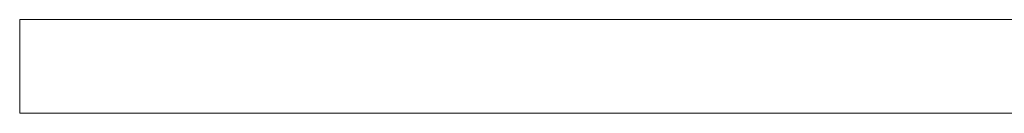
# Model space of a CAD drawing. Header units: millimetres. Extents: x -15489 to 15034, y -13406 to 13375.
# Tile 2 of 11: x -4088 to -1988, y -2390 to -2190. Entities that reach past the tile are written whole.
import ezdxf

# ---------------------------------------------------------------- set-up
doc = ezdxf.new("R2010")
doc.units = ezdxf.units.MM
doc.layers.add('A-WALL', color=113, linetype='Continuous', lineweight=9)

msp = doc.modelspace()

# ---------------------------------------------------------------- meshes
at = {"layer": 'A-WALL'}
mesh = msp.add_polyface(dxfattribs=at)
corners = [(-4087.9, -2190.1, 8000), (4312.1, -2190.1, 8000), (4312.1, -2190.1), (-4087.9, -2190.1)]
mesh.append_faces([[corners[k] for k in face] for face in [(0, 1, 2, 3)]])
mesh = msp.add_polyface(dxfattribs=at)
corners = [(-4087.9, -2390.1), (-4087.9, -2190.1), (4312.1, -2190.1), (4312.1, -2390.1)]
mesh.append_faces([[corners[k] for k in face] for face in [(0, 1, 2, 3)]])
mesh = msp.add_polyface(dxfattribs=at)
corners = [(4312.1, -2390.1, 8000), (4312.1, -2190.1, 8000), (-4087.9, -2190.1, 8000), (-4087.9, -2390.1, 8000)]
mesh.append_faces([[corners[k] for k in face] for face in [(0, 1, 2, 3)]])
mesh = msp.add_polyface(dxfattribs=at)
corners = [(-4087.9, -2390.1, 8000), (-4087.9, -2190.1, 8000), (-4087.9, -2190.1), (-4087.9, -2390.1)]
mesh.append_faces([[corners[k] for k in face] for face in [(0, 1, 2, 3)]])
mesh = msp.add_polyface(dxfattribs=at)
corners = [(4312.1, -2390.1), (4312.1, -2390.1, 8000), (-4087.9, -2390.1, 8000), (-4087.9, -2390.1)]
mesh.append_faces([[corners[k] for k in face] for face in [(0, 1, 2, 3)]])

doc.saveas('drawing.dxf')
